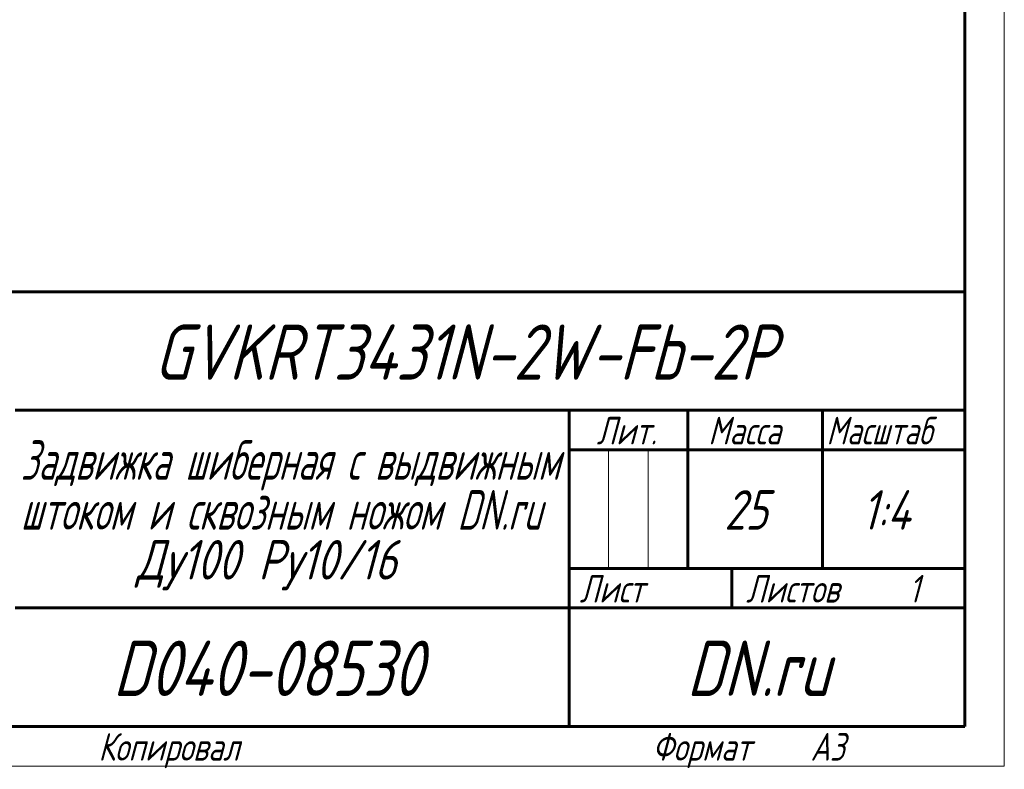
# Model space of a CAD drawing. Header units: millimetres. Extents: x 0 to 297, y 0 to 427.
# Tile 4 of 7: x 173 to 297, y 0 to 94. Entities that reach past the tile are written whole.
import ezdxf

# ---------------------------------------------------------------- set-up
doc = ezdxf.new("R2010")
doc.units = ezdxf.units.MM
doc.linetypes.add('K5LT_BASIC', pattern=[0])
doc.linetypes.add('K5LT_THIN', pattern=[0])
doc.styles.add('KTEXTSTYLE', font='txt', dxfattribs={"width": 0.96, "height": 5})

# ---------------------------------------------------------------- blocks, each defined once
blk = doc.blocks.new('U49')
at = {"color": 7, "linetype": 'K5LT_THIN', "lineweight": 18}
for p, q in [((297, 420), (297, 0)), ((246.96, 25), (246.96, 40)), ((251.98, 25), (251.98, 40)), ((297, 0), (0, 0))]:
    blk.add_line(p, q, dxfattribs=at)
at = {"color": 150, "linetype": 'K5LT_BASIC', "lineweight": 60, "true_color": 0x0080ff}
for p, q in [((292, 415), (292, 5)), ((107, 60), (292, 60)), ((172, 45), (292, 45)), ((242, 5), (242, 45)), ((257, 25), (257, 45)), ((274, 25), (274, 45)), ((242, 40), (257, 40)), ((257, 40), (292, 40)), ((242, 25), (292, 25)), ((262.57, 20), (262.57, 25)), ((172, 20), (242, 20)), ((242, 20), (292, 20)), ((292, 5), (20, 5))]:
    blk.add_line(p, q, dxfattribs=at)
at = {"color": 7, "attachment_point": 1, "style": 'KTEXTSTYLE'}
for s, insert, char_height in [('\\fArial|b0|c204|p34;\\H5.0;\\W1.000;\\Q15;\\fGOST Type AU|b0|i0|c204|p34;\\Q15;\\W0.960;\\H7.00;GVKRT3431N-2W-Fb-2P', (189.52, 55.86), 7), ('\\fArial|b0|c204|p34;\\H5.0;\\W1.000;\\Q15;\\fGOST Type AU|b0|i0|c204|p34;\\Q15;\\W0.960;\\H3.50;Лит.', (245.47, 44.18), 3.5), ('\\fArial|b0|c204|p34;\\H5.0;\\W1.000;\\Q15;\\fGOST Type AU|b0|i0|c204|p34;\\Q15;\\W0.960;\\H3.50;Масса', (259.58, 44.18), 3.5), ('\\fArial|b0|c204|p34;\\H5.0;\\W1.000;\\Q15;\\fGOST Type AU|b0|i0|c204|p34;\\Q15;\\W0.926;\\H3.50;Масштаб', (274.52, 44.18), 3.5), ('\\fArial|b0|c204|p34;\\H5.0;\\W1.000;\\Q15;\\fGOST Type AU|b0|i0|c204|p34;\\Q15;\\W0.775;Задвижка шиберная с выдвижным', (172.68, 41.21), 5), ('\\fArial|b0|c204|p34;\\H5.0;\\W1.000;\\Q15;\\fGOST Type AU|b0|i0|c204|p34;\\Q15;\\W0.790;штоком и сквозным ножом DN.ru', (172.67, 34.9), 5), ('\\fArial|b0|c204|p34;\\H5.0;\\W1.000;\\Q15;\\fGOST Type AU|b0|i0|c204|p34;\\Q15;\\W0.960;25', (261.61, 34.9), 5), ('\\fArial|b0|c204|p34;\\H5.0;\\W1.000;\\Q15;\\fGOST Type AU|b0|i0|c204|p34;\\Q15;\\W0.960;{\\c16711680;1:4}', (278.98, 34.9), 5), ('\\fArial|b0|c204|p34;\\H5.0;\\W1.000;\\Q15;\\fGOST Type AU|b0|i0|c204|p34;\\Q15;\\W0.960;Ду100 Ру10/16', (187.3, 28.59), 5), ('\\fArial|b0|c204|p34;\\H5.0;\\W1.000;\\Q15;\\fGOST Type AU|b0|i0|c204|p34;\\Q15;\\W0.960;\\H3.50;Лист', (243.32, 24.18), 3.5), ('\\fArial|b0|c204|p34;\\H5.0;\\W1.000;\\Q15;\\fGOST Type AU|b0|i0|c204|p34;\\Q15;\\W0.960;\\H3.50;Листов', (264.36, 24.18), 3.5), ('\\fArial|b0|c204|p34;\\H5.0;\\W1.000;\\Q15;\\fGOST Type AU|b0|i0|c204|p34;\\Q15;\\W0.960;\\H3.50;1', (284.91, 24.18), 3.5), ('\\fArial|b0|c204|p34;\\H5.0;\\W1.000;\\Q15;\\fGOST Type AU|b0|i0|c204|p34;\\Q15;\\W0.960;\\H7.00;D040-08530', (184.33, 15.86), 7), ('\\fArial|b0|c204|p34;\\H5.0;\\W1.000;\\Q15;\\fGOST Type AU|b0|i0|c204|p34;\\Q15;\\W0.960;\\H7.00;DN.ru', (256.84, 15.86), 7), ('\\fArial|b0|c204|p34;\\H5.0;\\W1.000;\\Q15;\\fGOST Type AU|b0|i0|c204|p34;\\Q15;\\W0.960;\\H3.50;Копировал', (182.5, 4.18), 3.5), ('\\fArial|b0|c204|p34;\\H5.0;\\W1.000;\\Q15;\\fGOST Type AU|b0|i0|c204|p34;\\Q15;\\W0.960;\\H3.50;Формат', (252.5, 4.18), 3.5), ('\\fArial|b0|c204|p34;\\H5.0;\\W1.000;\\Q15;\\fGOST Type AU|b0|i0|c204|p34;\\Q15;\\W0.960;\\H3.50;A3', (272.5, 4.18), 3.5)]:
    blk.add_mtext(s, dxfattribs=dict(at, insert=insert, char_height=char_height))

msp = doc.modelspace()

# ---------------------------------------------------------------- block references
msp.add_blockref('U49', (0, 0))

doc.saveas('drawing.dxf')
